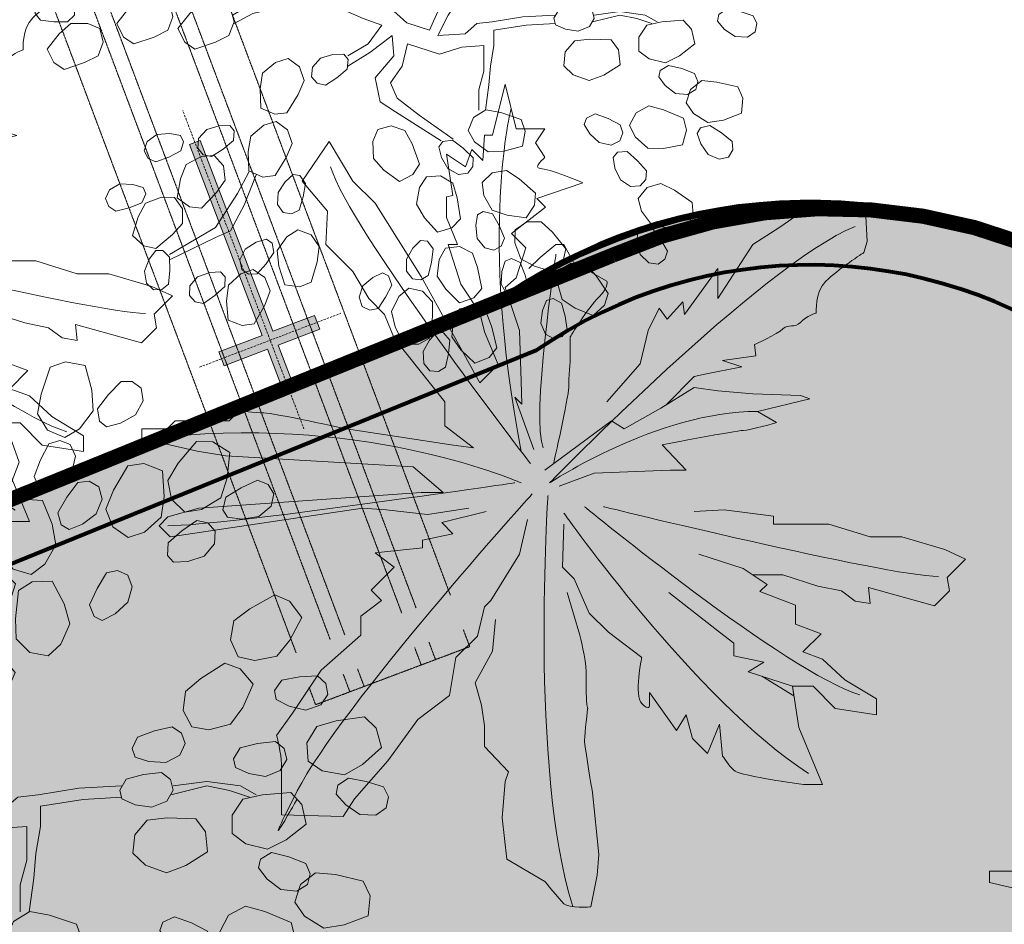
# Model space of a CAD drawing. Header units: millimetres. Extents: x -116878 to 389011, y -1241 to 103546.
# Tile 27 of 104: x 58470 to 60113, y 35019 to 36527. Entities that reach past the tile are written whole.
import ezdxf

# ---------------------------------------------------------------- set-up
doc = ezdxf.new("R2010")
doc.units = ezdxf.units.MM
doc.header["$MEASUREMENT"] = 0
doc.linetypes.add('( Hidden )', pattern=[0.375, 0.25, -0.125])
doc.linetypes.add('DASHED', pattern=[0.75, 0.5, -0.25])
doc.layers.get('0').update_dxf_attribs({"color": 252})
for name, color, linetype, lineweight in [('& Lighting (Walls)', 160, 'Continuous', 15), ('07_Plants', 252, 'Continuous', 9), ('A-GENM', 252, 'Continuous', 9), ('flooring 2', 252, 'Continuous', 0)]:
    doc.layers.add(name, color=color, linetype=linetype, lineweight=lineweight)
for name, color, linetype in [('E Floor Lighting', 5, 'DASHED'), ('Layout', 252, 'Continuous'), ('MEPTEK -MEPF_General Text', 7, 'Continuous'), ('Wall', 252, 'Continuous')]:
    doc.layers.add(name, color=color, linetype=linetype)
doc.styles.add('ROMANS-100', font='romans.shx')
doc.dimstyles.new('500-DOT SMALL', dxfattribs={"dimtxt": 100, "dimasz": 500, "dimexe": 50, "dimexo": 50, "dimgap": 50, "dimtad": 1, "dimdec": 0, "dimzin": 0, "dimdsep": 46, "dimtxsty": 'ROMANS-100', "dimblk": 'DOTSMALL', "dimcen": 0.09, "dimclrd": 256, "dimclre": 256, "dimclrt": 256, "dimadec": 0, "dimazin": 0, "dimtfac": 1, "dimtdec": 0, "dimtofl": 0, "dimtmove": 0, "dimatfit": 3, "dimldrblk": 'DOTSMALL', "dimfxl": 1, "dimtolj": 1, "dimtzin": 0, "dimarcsym": 0})

# ---------------------------------------------------------------- blocks, each defined once
blk = doc.blocks.new('zw$CED2')
at = {"layer": 'flooring 2', "transparency": 33554687}
h = blk.add_hatch(color=256, dxfattribs=at)
h.dxf.hatch_style = 1
h.paths.add_polyline_path([(-19583.2, -18086.6), (-17678.5, -17363.8, 0.437591), (-16499.9, -18639.6, 0.08215), (-16119.1, -18576.7), (-15183.3, -18196.7, 0.630086), (-14458.8, -16130.4), (-12041.2, -15224.5), (-10983.6, -14827.4), (-10838.5, -15210.1, 0.698607), (-9282, -22355.3), (-9282, -25507.4), (-15879.7, -27963.4)])
h.paths.add_polyline_path([(-19575.5, -18090.1), (-17685.2, -17372.7, 0.435223), (-16499.9, -18645.6, 0.082186), (-16117, -18582.3), (-15181.9, -18202.5, 0.62718), (-14447.9, -16132.8), (-12039.1, -15230.2), (-10987, -14835.1), (-10845.8, -15207.7, 0.697642), (-9288, -22360.6), (-9288, -25503.2), (-15876.2, -27955.7)], flags=16)
for points in [[(-19583.2, -18086.6), (-17678.5, -17363.8, 0.437591), (-16499.9, -18639.6, 0.08215), (-16119.1, -18576.7), (-15183.3, -18196.7, 0.630086), (-14458.8, -16130.4), (-12041.2, -15224.5), (-10983.6, -14827.4), (-10838.5, -15210.1, 0.698607), (-9282, -22355.3), (-9282, -25507.4), (-15879.7, -27963.4)], [(-19575.5, -18090.1), (-17685.2, -17372.7, 0.435223), (-16499.9, -18645.6, 0.082186), (-16117, -18582.3), (-15181.9, -18202.5, 0.62718), (-14447.9, -16132.8), (-12039.1, -15230.2), (-10987, -14835.1), (-10845.8, -15207.7, 0.697642), (-9288, -22360.6), (-9288, -25503.2), (-15876.2, -27955.7)]]:
    blk.add_lwpolyline(points, format="xyb", close=True, dxfattribs=at)
blk = doc.blocks.new('EJC150-FF-01_New1 - EJC 150-47862421-Store 29 at Node L4 Level')
at = {"layer": 'A-GENM', "color": 10, "linetype": 'DASHED', "lineweight": 13}
for p, q in [((-135, 2515.8), (-75, 2515.8)), ((-135, 2515.8), (-135, 2455.7)), ((-75, 2515.8), (-71.1, 2515.8)), ((-75, 2515.8), (-75, 2456.4)), ((71.1, 2515.8), (75, 2515.8)), ((75, 2515.8), (135, 2515.8)), ((75, 2515.8), (75, 2456.3)), ((135, 2515.8), (135, 2458.4)), ((-50, 2456.4), (-50, 2465.8)), ((50, 2465.7), (50, 2456.3)), ((-135, 2440.7), (-135, 2240.7)), ((-75, 2440.6), (-75, 2240.6)), ((-50, 2240.6), (-50, 2440.6)), ((50, 2440.5), (50, 90.4)), ((75, 2440.5), (75, 2240.5)), ((135, 2438.4), (135, 2240.4)), ((-135, 2180.7), (-135, 90.6)), ((-75, 2180.6), (-75, 91.1)), ((-50, 90.5), (-50, 2180.6)), ((75, 2180.5), (75, 90.4)), ((135, 2180.4), (135, 90.4)), ((-135, 30.6), (-135, 0)), ((-75, 30.5), (-75, 0)), ((-50, 0), (-50, 30.5)), ((50, 30.4), (50, 0)), ((75, 30.4), (75, 0)), ((135, 30.4), (135, 0)), ((-75, 0), (-135, 0)), ((-50, 0), (-75, 0)), ((0, 0), (-50, 0)), ((50, 0), (0, 0)), ((75, 0), (50, 0)), ((135, 0), (75, 0))]:
    blk.add_line(p, q, dxfattribs=at)
blk = doc.blocks.new('*E463', base_point=(600791.6, -1429.3))
at = {"color": 253, "lineweight": 15, "rotation": 290.6020337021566}
blk.add_blockref('EJC150-FF-01_New1 - EJC 150-47862421-Store 29 at Node L4 Level', (612609.4, 3109.5), dxfattribs=at)
blk = doc.blocks.new('ewfdsdtgg')
at = {"layer": '07_Plants', "lineweight": 5}
for points in [[(2486.044, -1205.372), (2482.794, -1205.2), (2477.492, -1205.887), (2477.492, -1206.74), (2471.506, -1206.74), (2467.06, -1208.109), (2463.639, -1208.109), (2459.019, -1209.477), (2456.797, -1210.504), (2458.763, -1212.47), (2458.507, -1213.923), (2460.131, -1215.548), (2467.229, -1213.582), (2467.06, -1215.292), (2468.685, -1215.035), (2470.138, -1213.923), (2472.703, -1213.411), (2476.465, -1212.214), (2479.717, -1212.214)], [(2485.531, -1209.99), (2480.742, -1211.53), (2478.176, -1213.241), (2478.945, -1214.01), (2475.097, -1215.463), (2475.097, -1217.516), (2472.36, -1218.541), (2474.328, -1220.509), (2472.19, -1221.278), (2469.797, -1223.502), (2466.374, -1225.555), (2466.374, -1227.264), (2470.822, -1226.582), (2473.216, -1224.188), (2475.44, -1224.188), (2475.276, -1225.24), (2478.726, -1223.13)]]:
    blk.add_lwpolyline(points, dxfattribs=at)
for points, knots in [([(2503.32, -1198.701), (2503.32, -1198.701), (2505.371, -1193.058), (2505.371, -1193.058), (2505.371, -1193.058), (2504.602, -1193.827), (2504.602, -1193.827), (2504.602, -1193.827), (2504.689, -1191.347), (2504.689, -1191.347), (2504.689, -1191.347), (2504.858, -1185.873), (2504.858, -1185.873), (2504.858, -1185.873), (2506.398, -1181.256), (2506.398, -1181.256), (2506.398, -1181.256), (2505.201, -1180.23), (2505.201, -1180.23), (2505.201, -1180.23), (2504.174, -1176.981), (2504.174, -1176.981), (2504.174, -1176.981), (2505.714, -1175.441), (2505.714, -1175.441), (2505.714, -1175.441), (2502.037, -1172.619), (2502.037, -1172.619), (2502.037, -1172.619), (2502.977, -1171.677), (2502.977, -1171.677), (2502.977, -1171.677), (2498.016, -1169.967), (2498.016, -1169.967), (2498.016, -1169.967), (2501.78, -1168.427), (2502.634, -1168.427), (2503.49, -1168.427), (2502.121, -1167.231), (2502.121, -1167.231), (2502.121, -1167.231), (2503.147, -1165.69), (2503.147, -1165.69), (2503.147, -1165.69), (2502.121, -1164.153), (2502.121, -1164.153), (2502.121, -1164.153), (2505.201, -1164.153), (2505.201, -1164.153), (2505.201, -1164.153), (2506.398, -1159.361), (2506.398, -1159.361), (2506.398, -1159.361), (2507.766, -1164.835), (2507.766, -1164.835), (2507.766, -1164.835), (2508.62, -1164.835), (2508.62, -1164.835), (2508.62, -1164.835), (2508.794, -1167.572), (2508.794, -1167.572), (2508.794, -1167.572), (2509.988, -1166.377), (2509.988, -1166.377), (2509.988, -1166.377), (2510.675, -1168.258), (2510.675, -1168.258), (2510.675, -1168.258), (2512.725, -1166.89), (2512.725, -1166.89), (2512.725, -1166.89), (2512.043, -1171.336), (2512.043, -1171.336), (2512.043, -1171.336), (2512.725, -1171.507), (2512.725, -1171.507), (2512.725, -1171.507), (2512.725, -1173.731), (2512.725, -1173.731), (2512.725, -1173.731), (2511.529, -1176.638), (2511.529, -1176.638), (2511.529, -1176.638), (2512.556, -1176.638), (2512.556, -1176.638), (2512.556, -1176.638), (2511.187, -1180.912), (2511.187, -1180.912), (2511.187, -1180.912), (2509.133, -1183.992), (2509.133, -1183.992), (2509.133, -1183.992), (2508.62, -1186.045), (2508.62, -1186.045), (2508.62, -1186.045), (2507.167, -1189.553), (2507.167, -1189.553), (2507.167, -1189.553), (2509.133, -1191.518), (2509.133, -1191.518), (2509.133, -1191.518), (2515.462, -1180.061), (2515.462, -1180.061), (2515.462, -1180.061), (2520.424, -1172.189), (2520.424, -1172.189), (2520.424, -1172.189), (2522.818, -1169.796), (2522.818, -1169.796), (2522.818, -1169.796), (2525.385, -1165.521), (2525.385, -1165.521), (2525.385, -1165.521), (2528.291, -1169.796), (2528.291, -1169.796), (2528.291, -1169.796), (2525.554, -1173.045), (2525.554, -1173.045), (2525.554, -1173.045), (2525.724, -1176.638), (2525.724, -1176.638), (2525.724, -1176.638), (2522.818, -1179.544), (2522.818, -1179.544), (2522.818, -1179.544), (2521.106, -1182.454), (2521.106, -1182.454), (2521.106, -1182.454), (2519.399, -1184.162), (2519.399, -1184.162), (2519.399, -1184.162), (2518.369, -1186.729), (2518.369, -1186.729), (2518.369, -1186.729), (2512.897, -1193.571), (2512.897, -1193.571), (2512.897, -1193.571), (2512.897, -1196.136), (2512.897, -1196.136), (2512.897, -1196.136), (2509.819, -1198.532), (2509.819, -1198.532), (2509.819, -1198.532), (2512.213, -1198.189), (2512.213, -1198.189), (2512.213, -1198.189), (2523.504, -1196.477), (2523.504, -1196.477), (2523.504, -1196.477), (2531.369, -1194.768), (2532.394, -1194.768), (2533.424, -1194.768), (2535.049, -1194.509), (2535.049, -1194.509), (2535.049, -1194.509), (2536.161, -1195.622), (2536.161, -1195.622), (2536.161, -1195.622), (2541.973, -1195.622), (2541.973, -1195.622), (2541.973, -1195.622), (2542.829, -1196.477), (2542.829, -1196.477), (2542.829, -1196.477), (2545.566, -1196.477), (2545.566, -1196.477), (2545.566, -1196.477), (2545.566, -1197.505), (2545.566, -1197.505), (2545.566, -1197.505), (2539.579, -1198.873), (2539.579, -1198.873), (2539.579, -1198.873), (2536.5, -1199.388), (2536.5, -1199.388), (2536.5, -1199.388), (2516.319, -1200.583), (2516.319, -1200.583), (2516.319, -1200.583), (2513.068, -1203.319), (2513.068, -1203.319), (2513.068, -1203.319), (2515.462, -1203.319), (2515.462, -1203.319), (2515.462, -1203.319), (2539.41, -1205.031), (2539.41, -1205.031), (2539.41, -1205.031), (2542.746, -1205.969), (2542.746, -1205.969), (2542.746, -1205.969), (2543.685, -1206.912), (2543.685, -1206.912), (2543.685, -1206.912), (2542.486, -1208.109), (2542.486, -1208.109), (2542.486, -1208.109), (2521.793, -1205.031), (2521.793, -1205.031), (2521.793, -1205.031), (2519.225, -1205.2), (2519.225, -1205.2), (2519.225, -1205.2), (2514.78, -1205.713), (2514.78, -1205.713), (2514.78, -1205.713), (2510.332, -1205.031), (2510.332, -1205.031)], [0, 0, 0, 0, 1, 1, 1, 2, 2, 2, 3, 3, 3, 4, 4, 4, 5, 5, 5, 6, 6, 6, 7, 7, 7, 8, 8, 8, 9, 9, 9, 10, 10, 10, 11, 11, 11, 12, 12, 12, 13, 13, 13, 14, 14, 14, 15, 15, 15, 16, 16, 16, 17, 17, 17, 18, 18, 18, 19, 19, 19, 20, 20, 20, 21, 21, 21, 22, 22, 22, 23, 23, 23, 24, 24, 24, 25, 25, 25, 26, 26, 26, 27, 27, 27, 28, 28, 28, 29, 29, 29, 30, 30, 30, 31, 31, 31, 32, 32, 32, 33, 33, 33, 34, 34, 34, 35, 35, 35, 36, 36, 36, 37, 37, 37, 38, 38, 38, 39, 39, 39, 40, 40, 40, 41, 41, 41, 42, 42, 42, 43, 43, 43, 44, 44, 44, 45, 45, 45, 46, 46, 46, 47, 47, 47, 48, 48, 48, 49, 49, 49, 50, 50, 50, 51, 51, 51, 52, 52, 52, 53, 53, 53, 54, 54, 54, 55, 55, 55, 56, 56, 56, 57, 57, 57, 58, 58, 58, 59, 59, 59, 60, 60, 60, 61, 61, 61, 62, 62, 62, 63, 63, 63, 64, 64, 64, 65, 65, 65, 66, 66, 66, 67, 67, 67, 68, 68, 68, 69, 69, 69, 69]), ([(2495.451, -1193.571), (2495.451, -1193.571), (2491.858, -1189.466), (2491.858, -1189.466), (2491.858, -1189.466), (2491.005, -1185.873), (2491.005, -1185.873), (2491.005, -1185.873), (2489.808, -1183.48), (2489.808, -1183.48), (2489.808, -1183.48), (2488.95, -1184.677), (2488.95, -1184.677), (2488.95, -1184.677), (2487.241, -1182.793), (2487.241, -1182.793), (2487.241, -1182.793), (2487.071, -1184.162), (2487.071, -1184.162), (2487.071, -1184.162), (2483.476, -1179.205), (2483.476, -1179.205), (2483.476, -1179.205), (2483.476, -1182.454), (2483.476, -1182.454), (2483.476, -1182.454), (2479.714, -1176.638), (2479.714, -1176.638), (2479.714, -1176.638), (2476.808, -1174.757), (2476.808, -1174.757), (2476.808, -1174.757), (2474.584, -1173.217), (2474.584, -1173.217), (2474.584, -1173.217), (2469.625, -1172.876), (2469.625, -1172.876), (2469.625, -1172.876), (2467.573, -1172.876), (2467.573, -1172.876), (2467.573, -1172.876), (2467.399, -1176.295), (2467.399, -1176.295), (2467.399, -1176.295), (2467.744, -1177.493), (2467.744, -1177.493), (2467.744, -1177.493), (2470.652, -1179.375), (2471.847, -1180.571), (2473.046, -1181.768), (2472.873, -1183.992), (2472.873, -1183.992), (2472.873, -1183.992), (2473.9, -1184.333), (2474.584, -1185.018), (2475.27, -1185.704), (2475.868, -1185.104), (2476.465, -1185.704), (2477.064, -1186.301), (2479.545, -1187.411), (2479.545, -1187.411), (2479.545, -1187.411), (2479.373, -1188.61), (2479.373, -1188.61), (2479.373, -1188.61), (2482.966, -1189.123), (2482.966, -1189.123), (2482.966, -1189.123), (2480.913, -1189.809), (2480.913, -1189.809), (2480.913, -1189.809), (2484.892, -1190.605), (2484.892, -1190.605), (2484.892, -1190.605), (2486.044, -1190.834), (2486.044, -1190.834), (2486.044, -1190.834), (2489.006, -1193.865), (2489.006, -1193.865)], [0, 0, 0, 0, 1, 1, 1, 2, 2, 2, 3, 3, 3, 4, 4, 4, 5, 5, 5, 6, 6, 6, 7, 7, 7, 8, 8, 8, 9, 9, 9, 10, 10, 10, 11, 11, 11, 12, 12, 12, 13, 13, 13, 14, 14, 14, 15, 15, 15, 16, 16, 16, 17, 17, 17, 18, 18, 18, 19, 19, 19, 20, 20, 20, 21, 21, 21, 22, 22, 22, 23, 23, 23, 24, 24, 24, 25, 25, 25, 26, 26, 26, 26]), ([(2479.202, -1194.596), (2489.977, -1194.596), (2501.609, -1202.294), (2501.609, -1202.294), (2501.609, -1202.294), (2478.861, -1178.862), (2468.685, -1174.67)], [0, 0, 0, 0, 1, 1, 1, 2, 2, 2, 2]), ([(2503.833, -1179.205), (2503.833, -1179.205), (2502.634, -1178.006), (2502.634, -1178.006), (2502.634, -1178.006), (2500.925, -1176.638), (2500.925, -1176.638), (2500.925, -1176.638), (2500.071, -1176.638), (2500.071, -1176.638), (2500.071, -1176.638), (2499.043, -1178.519), (2499.043, -1178.519), (2499.043, -1178.519), (2495.451, -1180.571), (2495.451, -1180.571), (2495.451, -1180.571), (2495.11, -1181.084), (2496.307, -1182.281), (2497.504, -1183.48), (2499.385, -1186.558), (2499.385, -1186.558), (2499.385, -1186.558), (2499.385, -1188.953), (2499.385, -1188.953), (2499.385, -1188.953), (2499.556, -1191.006), (2499.556, -1192.031), (2499.556, -1193.058), (2501.189, -1200.235), (2501.189, -1200.235)], [0, 0, 0, 0, 1, 1, 1, 2, 2, 2, 3, 3, 3, 4, 4, 4, 5, 5, 5, 6, 6, 6, 7, 7, 7, 8, 8, 8, 9, 9, 9, 10, 10, 10, 10]), ([(2502.121, -1200.926), (2502.121, -1200.926), (2494.938, -1195.622), (2494.938, -1195.622), (2494.938, -1195.622), (2493.57, -1196.477), (2493.57, -1196.477), (2493.57, -1196.477), (2489.636, -1194.255), (2489.636, -1194.255), (2489.636, -1194.255), (2486.044, -1192.031), (2486.044, -1192.031), (2486.044, -1192.031), (2483.476, -1192.372), (2483.476, -1192.372), (2483.476, -1192.372), (2479.714, -1192.715), (2479.714, -1192.715), (2479.714, -1192.715), (2474.584, -1192.885), (2474.584, -1192.885), (2474.584, -1192.885), (2473.559, -1193.228), (2473.559, -1193.228), (2473.559, -1193.228), (2479.202, -1194.596), (2479.202, -1194.596), (2479.202, -1194.596), (2477.151, -1195.793), (2477.151, -1195.793), (2477.151, -1195.793), (2480.058, -1196.649), (2480.742, -1196.649), (2481.426, -1196.649), (2489.467, -1198.189), (2489.467, -1198.189), (2489.467, -1198.189), (2486.899, -1200.926), (2486.899, -1200.926), (2486.899, -1200.926), (2488.611, -1200.926), (2488.611, -1200.926), (2488.611, -1200.926), (2496.819, -1201.267), (2496.819, -1201.267), (2496.819, -1201.267), (2500.584, -1202.637), (2500.584, -1202.637)], [0, 0, 0, 0, 1, 1, 1, 2, 2, 2, 3, 3, 3, 4, 4, 4, 5, 5, 5, 6, 6, 6, 7, 7, 7, 8, 8, 8, 9, 9, 9, 10, 10, 10, 11, 11, 11, 12, 12, 12, 13, 13, 13, 14, 14, 14, 15, 15, 15, 16, 16, 16, 16]), ([(2503.49, -1203.491), (2503.49, -1203.491), (2524.186, -1226.41), (2528.804, -1235.474), (2533.424, -1244.541), (2528.804, -1236.33), (2528.804, -1236.33)], [0, 0, 0, 0, 1, 1, 1, 2, 2, 2, 2]), ([(2508.451, -1205.372), (2508.451, -1205.372), (2513.24, -1206.569), (2513.24, -1206.569), (2513.24, -1206.569), (2512.043, -1207.768), (2512.043, -1207.768), (2512.043, -1207.768), (2515.293, -1208.45), (2515.293, -1208.45), (2515.293, -1208.45), (2515.293, -1209.305), (2515.293, -1209.305), (2515.293, -1209.305), (2520.424, -1209.818), (2520.424, -1209.818), (2520.424, -1209.818), (2518.369, -1211.36), (2518.369, -1211.36), (2518.369, -1211.36), (2520.85, -1213.839), (2520.85, -1213.839), (2520.85, -1213.839), (2519.742, -1214.951), (2519.742, -1214.951), (2519.742, -1214.951), (2521.962, -1216.66), (2521.962, -1216.66), (2521.962, -1216.66), (2521.962, -1218.715), (2521.962, -1218.715), (2521.962, -1218.715), (2526.241, -1222.477), (2526.241, -1222.477), (2526.241, -1222.477), (2529.317, -1227.095), (2529.317, -1227.095), (2529.317, -1227.095), (2531.026, -1229.488), (2531.026, -1229.488), (2531.026, -1229.488), (2530.513, -1231.543), (2530.513, -1232.568), (2530.513, -1233.593), (2530.513, -1238.04), (2530.513, -1238.04), (2530.513, -1238.04), (2523.843, -1238.211), (2523.843, -1238.211), (2523.843, -1238.211), (2522.648, -1236.33), (2522.648, -1236.33), (2522.648, -1236.33), (2519.056, -1232.225), (2519.056, -1232.225), (2519.056, -1232.225), (2515.805, -1227.779), (2515.805, -1227.779), (2515.805, -1227.779), (2512.384, -1225.213), (2512.384, -1225.213), (2512.384, -1225.213), (2511.7, -1221.108), (2511.7, -1221.108), (2511.7, -1221.108), (2509.391, -1218.797), (2509.391, -1218.797), (2509.391, -1218.797), (2508.62, -1215.635), (2508.62, -1215.635), (2508.62, -1215.635), (2507.938, -1214.951), (2507.938, -1214.951), (2507.938, -1214.951), (2504.858, -1209.99), (2504.858, -1209.99), (2504.858, -1209.99), (2504.002, -1206.228), (2504.002, -1206.228)], [0, 0, 0, 0, 1, 1, 1, 2, 2, 2, 3, 3, 3, 4, 4, 4, 5, 5, 5, 6, 6, 6, 7, 7, 7, 8, 8, 8, 9, 9, 9, 10, 10, 10, 11, 11, 11, 12, 12, 12, 13, 13, 13, 14, 14, 14, 15, 15, 15, 16, 16, 16, 17, 17, 17, 18, 18, 18, 19, 19, 19, 20, 20, 20, 21, 21, 21, 22, 22, 22, 23, 23, 23, 24, 24, 24, 25, 25, 25, 26, 26, 26, 26]), ([(2500.071, -1206.74), (2500.071, -1206.74), (2500.24, -1211.36), (2500.24, -1211.36), (2500.24, -1211.36), (2498.959, -1212.642), (2498.959, -1212.642), (2498.959, -1212.642), (2497.332, -1216.317), (2497.332, -1216.317), (2497.332, -1216.317), (2495.279, -1218.372), (2495.279, -1218.372), (2495.279, -1218.372), (2491.689, -1221.108), (2491.689, -1221.108), (2491.689, -1221.108), (2492.545, -1225.212), (2491.689, -1226.067), (2490.833, -1226.923), (2490.833, -1226.239), (2490.833, -1226.239), (2490.833, -1226.239), (2490.833, -1224.87), (2490.833, -1224.87), (2490.833, -1224.87), (2487.925, -1228.976), (2487.925, -1228.976), (2487.925, -1228.976), (2486.899, -1227.264), (2486.899, -1227.264), (2486.899, -1227.264), (2486.215, -1229.831), (2486.215, -1229.831), (2486.215, -1229.831), (2484.591, -1231.456), (2484.591, -1231.456), (2484.591, -1231.456), (2483.307, -1228.291), (2483.307, -1228.291), (2483.307, -1228.291), (2482.966, -1231.712), (2482.966, -1231.712), (2482.966, -1231.712), (2482.282, -1232.738), (2481.769, -1233.252), (2481.256, -1233.763), (2476.465, -1234.449), (2476.465, -1234.449), (2476.465, -1234.449), (2474.241, -1234.79), (2474.241, -1234.79), (2474.241, -1234.79), (2472.19, -1234.79), (2472.19, -1234.79), (2472.19, -1234.79), (2474.756, -1228.633), (2474.756, -1228.633), (2474.756, -1228.633), (2475.44, -1224.188), (2475.44, -1224.188), (2475.44, -1224.188), (2480.229, -1222.646), (2480.229, -1222.646), (2480.229, -1222.646), (2478.52, -1221.621), (2478.52, -1221.621), (2478.52, -1221.621), (2481.769, -1220.935), (2481.769, -1220.935), (2481.769, -1220.935), (2481.769, -1219.568), (2481.769, -1219.568), (2481.769, -1219.568), (2483.307, -1218.372), (2483.307, -1218.372), (2483.307, -1218.372), (2488.781, -1214.095), (2488.781, -1214.095)], [0, 0, 0, 0, 1, 1, 1, 2, 2, 2, 3, 3, 3, 4, 4, 4, 5, 5, 5, 6, 6, 6, 7, 7, 7, 8, 8, 8, 9, 9, 9, 10, 10, 10, 11, 11, 11, 12, 12, 12, 13, 13, 13, 14, 14, 14, 15, 15, 15, 16, 16, 16, 17, 17, 17, 18, 18, 18, 19, 19, 19, 20, 20, 20, 21, 21, 21, 22, 22, 22, 23, 23, 23, 24, 24, 24, 25, 25, 25, 26, 26, 26, 26]), ([(2507.425, -1217.003), (2507.425, -1217.003), (2507.766, -1220.424), (2507.766, -1220.424), (2507.766, -1220.424), (2509.647, -1223.845), (2509.647, -1223.845), (2509.647, -1223.845), (2508.963, -1226.239), (2508.963, -1226.239), (2508.963, -1226.239), (2508.62, -1228.463), (2508.62, -1228.463), (2508.62, -1228.463), (2508.62, -1230.687), (2508.62, -1230.687), (2508.62, -1230.687), (2506.055, -1233.422), (2506.055, -1233.422), (2506.055, -1233.422), (2506.398, -1234.449), (2506.398, -1234.449), (2506.398, -1234.449), (2506.739, -1238.383), (2506.739, -1238.383), (2506.739, -1238.383), (2506.227, -1242.829), (2506.227, -1242.829), (2506.227, -1242.829), (2502.121, -1245.223), (2502.121, -1245.223), (2502.121, -1245.223), (2500.584, -1247.106), (2500.071, -1247.618), (2499.556, -1248.133), (2497.163, -1247.959), (2497.163, -1247.959), (2497.163, -1247.959), (2496.478, -1244.541), (2496.478, -1244.541), (2496.478, -1244.541), (2496.307, -1242.316), (2496.307, -1242.316), (2496.307, -1242.316), (2496.991, -1235.646), (2496.991, -1235.646), (2496.991, -1235.646), (2497.847, -1230.687), (2497.847, -1230.001), (2497.847, -1229.317), (2497.504, -1226.582), (2497.504, -1226.582), (2497.504, -1226.582), (2497.673, -1226.069), (2497.673, -1224.358), (2497.673, -1222.646), (2497.673, -1224.015), (2497.673, -1222.646), (2497.673, -1221.278), (2498.359, -1218.715), (2498.359, -1218.715), (2498.359, -1218.715), (2499.728, -1214.095), (2499.728, -1214.095)], [0, 0, 0, 0, 1, 1, 1, 2, 2, 2, 3, 3, 3, 4, 4, 4, 5, 5, 5, 6, 6, 6, 7, 7, 7, 8, 8, 8, 9, 9, 9, 10, 10, 10, 11, 11, 11, 12, 12, 12, 13, 13, 13, 14, 14, 14, 15, 15, 15, 16, 16, 16, 17, 17, 17, 18, 18, 18, 19, 19, 19, 20, 20, 20, 21, 21, 21, 21])]:
    blk.add_open_spline(points, degree=3, knots=knots, dxfattribs=at)
for points in [[(2505.747, -1161.962), (2505.747, -1161.962), (2509.286, -1175.18), (2504.676, -1198.914)], [(2503.661, -1200.239), (2503.661, -1200.239), (2523.33, -1174.757), (2525.211, -1168.258)], [(2500.925, -1177.663), (2500.925, -1177.663), (2503.661, -1195.464), (2502.293, -1198.532)], [(2504.689, -1202.294), (2504.689, -1202.294), (2520.767, -1195.109), (2542.829, -1197.333)], [(2505.371, -1202.294), (2505.371, -1202.294), (2536.673, -1206.912), (2542.746, -1206.912)], [(2501.78, -1203.662), (2501.78, -1203.662), (2503.806, -1232.849), (2499.116, -1247.931)], [(2495.792, -1204.859), (2495.792, -1204.859), (2465.52, -1212.299), (2459.705, -1212.385)], [(2497.847, -1204.859), (2497.847, -1204.859), (2475.952, -1222.818), (2468.17, -1225.127)], [(2500.071, -1205.543), (2500.071, -1205.543), (2485.874, -1225.726), (2473.728, -1233.593)]]:
    blk.add_open_spline(points, degree=3, dxfattribs=at)
blk = doc.blocks.new('P1')
at = {"layer": '07_Plants'}
for points in [[(2293.299, -943.039), (2292.697, -942.611), (2292.144, -941.928), (2292.033, -941.12), (2292.351, -940.55), (2292.905, -940.392), (2293.444, -940.599), (2293.807, -941.455), (2294.06, -942.343), (2293.743, -942.913)], [(2295.104, -944.326), (2294.55, -943.643), (2294.234, -942.533), (2294.678, -941.567), (2295.456, -940.506), (2296.469, -940.698), (2297.102, -941.237), (2297.038, -942.695), (2296.847, -943.71), (2296.054, -944.295)], [(2301.019, -943.792), (2300.613, -943.175), (2300.343, -942.339), (2300.532, -941.545), (2301.034, -941.128), (2301.608, -941.182), (2302.036, -941.569), (2302.065, -942.499), (2301.98, -943.418), (2301.478, -943.835)], [(2287.975, -945.674), (2287.213, -945.237), (2286.517, -944.317), (2286.583, -943.255), (2286.924, -941.985), (2287.938, -941.797), (2288.724, -942.072), (2289.19, -943.455), (2289.378, -944.47), (2288.851, -945.302)], [(2302.237, -945.644), (2301.967, -944.807), (2302.074, -943.658), (2302.837, -942.918), (2303.945, -942.209), (2304.821, -942.754), (2305.217, -943.486), (2304.63, -944.822), (2304.085, -945.699), (2303.135, -945.958)], [(2285.828, -945.126), (2285.112, -944.944), (2284.349, -944.508), (2283.955, -943.794), (2284.045, -943.147), (2284.505, -942.8), (2285.081, -942.798), (2285.73, -943.465), (2286.286, -944.202), (2286.196, -944.848)], [(2297.769, -946.758), (2297.381, -946.13), (2297.135, -945.286), (2297.347, -944.498), (2297.86, -944.095), (2298.433, -944.165), (2298.849, -944.564), (2298.852, -945.495), (2298.741, -946.411), (2298.227, -946.814)], [(2291.333, -948.649), (2290.723, -948.016), (2290.314, -946.937), (2290.675, -945.936), (2291.359, -944.813), (2292.385, -944.918), (2293.062, -945.401), (2293.121, -946.86), (2293.017, -947.886), (2292.278, -948.537)], [(2307.946, -947.283), (2307.79, -946.561), (2307.841, -945.684), (2308.304, -945.012), (2308.922, -944.805), (2309.439, -945.062), (2309.697, -945.577), (2309.389, -946.455), (2308.977, -947.281), (2308.359, -947.489)], [(2295.31, -947.636), (2294.956, -946.988), (2294.755, -946.132), (2295.009, -945.357), (2295.543, -944.983), (2296.111, -945.083), (2296.505, -945.504), (2296.459, -946.433), (2296.298, -947.342), (2295.764, -947.716)], [(2298.934, -948.643), (2298.688, -947.799), (2298.827, -946.654), (2299.612, -945.935), (2300.739, -945.259), (2301.599, -945.828), (2301.974, -946.571), (2301.349, -947.89), (2300.78, -948.751), (2299.822, -948.983)], [(2288.849, -948.443), (2288.213, -948.067), (2287.603, -947.435), (2287.424, -946.639), (2287.692, -946.044), (2288.231, -945.839), (2288.785, -945.999), (2289.22, -946.822), (2289.547, -947.685), (2289.28, -948.28)], [(2281.816, -949.505), (2280.947, -949.374), (2279.966, -948.767), (2279.643, -947.753), (2279.503, -946.446), (2280.381, -945.904), (2281.212, -945.877), (2282.147, -946.998), (2282.689, -947.876), (2282.498, -948.843)], [(2308.413, -949.449), (2308.463, -948.572), (2308.978, -947.539), (2309.957, -947.125), (2311.246, -946.864), (2311.866, -947.689), (2311.971, -948.514), (2310.941, -949.548), (2310.116, -950.169), (2309.136, -950.067)], [(2284.721, -950.802), (2283.887, -950.526), (2283.023, -949.76), (2282.877, -948.707), (2282.961, -947.394), (2283.918, -947.01), (2284.742, -947.124), (2285.473, -948.387), (2285.858, -949.345), (2285.505, -950.265)], [(2279.616, -949.771), (2278.882, -949.859), (2278.013, -949.728), (2277.387, -949.205), (2277.238, -948.57), (2277.541, -948.08), (2278.078, -947.87), (2278.924, -948.258), (2279.709, -948.743), (2279.858, -949.379)], [(2295.218, -950.965), (2295.017, -950.109), (2295.218, -948.973), (2296.04, -948.298), (2297.202, -947.682), (2298.03, -948.297), (2298.364, -949.059), (2297.67, -950.343), (2297.055, -951.172), (2296.086, -951.352)], [(2305.512, -949.96), (2305.46, -949.223), (2305.634, -948.362), (2306.188, -947.763), (2306.83, -947.645), (2307.304, -947.972), (2307.487, -948.519), (2307.058, -949.344), (2306.533, -950.104), (2305.892, -950.222)], [(2287.753, -950.394), (2287.065, -950.125), (2286.362, -949.598), (2286.058, -948.841), (2286.226, -948.21), (2286.726, -947.922), (2287.298, -947.991), (2287.86, -948.733), (2288.321, -949.533), (2288.153, -950.163)], [(2289.701, -952.7), (2288.998, -952.173), (2288.421, -951.174), (2288.616, -950.128), (2289.111, -948.91), (2290.141, -948.848), (2290.887, -949.217), (2291.18, -950.647), (2291.242, -951.677), (2290.616, -952.438)], [(2292.518, -951.533), (2292.371, -950.809), (2292.432, -949.932), (2292.903, -949.266), (2293.524, -949.066), (2294.037, -949.329), (2294.289, -949.847), (2293.971, -950.721), (2293.55, -951.543), (2292.929, -951.743)], [(2282.392, -952.074), (2281.654, -952.037), (2280.82, -951.76), (2280.292, -951.138), (2280.252, -950.487), (2280.635, -950.055), (2281.2, -949.939), (2281.967, -950.465), (2282.658, -951.077), (2282.698, -951.729)], [(2305.668, -952.17), (2305.842, -951.309), (2306.497, -950.36), (2307.525, -950.088), (2308.838, -950.013), (2309.335, -950.917), (2309.322, -951.748), (2308.156, -952.626), (2307.252, -953.124), (2306.296, -952.884)], [(2296.883, -953.358), (2296.944, -952.482), (2297.47, -951.455), (2298.454, -951.052), (2299.746, -950.806), (2300.357, -951.638), (2300.451, -952.465), (2299.409, -953.486), (2298.578, -954.097), (2297.599, -953.985)], [(2310.303, -952.588), (2310.599, -951.911), (2311.154, -951.23), (2311.922, -950.956), (2312.546, -951.15), (2312.813, -951.661), (2312.721, -952.23), (2311.958, -952.761), (2311.14, -953.19), (2310.517, -952.996)], [(2313.144, -953.041), (2313.26, -952.311), (2313.623, -951.511), (2314.298, -951.052), (2314.95, -951.082), (2315.338, -951.508), (2315.393, -952.082), (2314.789, -952.79), (2314.107, -953.412), (2313.455, -953.382)], [(2293.38, -955.707), (2292.503, -955.756), (2291.419, -955.361), (2290.896, -954.435), (2290.492, -953.183), (2291.242, -952.474), (2292.05, -952.278), (2293.193, -953.185), (2293.903, -953.934), (2293.913, -954.919)], [(2286.045, -955.056), (2285.387, -954.72), (2284.74, -954.126), (2284.513, -953.342), (2284.743, -952.732), (2285.269, -952.495), (2285.832, -952.62), (2286.316, -953.414), (2286.696, -954.256), (2286.465, -954.866)], [(2307.138, -954.129), (2307.534, -953.344), (2308.418, -952.603), (2309.482, -952.613), (2310.768, -952.889), (2311.007, -953.893), (2310.773, -954.691), (2309.416, -955.228), (2308.412, -955.468), (2307.554, -954.984)], [(2288.826, -956.872), (2288.178, -956.278), (2287.704, -955.226), (2288.002, -954.205), (2288.616, -953.042), (2289.647, -953.083), (2290.352, -953.525), (2290.501, -954.977), (2290.46, -956.008), (2289.762, -956.703)], [(2279.072, -956.918), (2278.214, -957.11), (2277.08, -956.898), (2276.413, -956.069), (2275.81, -954.901), (2276.433, -954.079), (2277.198, -953.753), (2278.474, -954.46), (2279.297, -955.083), (2279.468, -956.054)], [(2304.459, -955.531), (2304.604, -954.806), (2305.001, -954.022), (2305.693, -953.591), (2306.344, -953.648), (2306.714, -954.09), (2306.745, -954.666), (2306.112, -955.347), (2305.405, -955.941), (2304.755, -955.884)], [(2312.797, -955.229), (2313.161, -954.43), (2314.014, -953.652), (2315.077, -953.619), (2316.373, -953.842), (2316.653, -954.835), (2316.452, -955.642), (2315.118, -956.234), (2314.125, -956.515), (2313.248, -956.067)], [(2305.808, -956.893), (2306.282, -956.327), (2307.005, -955.828), (2307.819, -955.781), (2308.363, -956.141), (2308.477, -956.706), (2308.23, -957.227), (2307.348, -957.523), (2306.443, -957.706), (2305.899, -957.345)], [(2308.836, -957.27), (2309.391, -956.588), (2310.412, -956.052), (2311.449, -956.289), (2312.647, -956.833), (2312.667, -957.864), (2312.268, -958.594), (2310.828, -958.829), (2309.796, -958.85), (2309.061, -958.194)], [(2293.633, -959.946), (2292.765, -960.081), (2291.647, -959.797), (2291.035, -958.927), (2290.508, -957.722), (2291.183, -956.942), (2291.968, -956.666), (2293.196, -957.454), (2293.976, -958.129), (2294.084, -959.108)], [(2281.446, -960.52), (2280.579, -960.663), (2279.458, -960.387), (2278.84, -959.522), (2278.304, -958.321), (2278.973, -957.536), (2279.755, -957.253), (2280.989, -958.033), (2281.775, -958.701), (2281.891, -959.68)], [(2277.116, -959.114), (2276.464, -959.461), (2275.606, -959.653), (2274.834, -959.391), (2274.465, -958.853), (2274.571, -958.286), (2274.996, -957.896), (2275.924, -957.952), (2276.832, -958.122), (2277.201, -958.66)], [(2304.847, -958.708), (2305.57, -958.209), (2306.701, -957.98), (2307.63, -958.498), (2308.627, -959.355), (2308.358, -960.351), (2307.77, -960.94), (2306.322, -960.763), (2305.325, -960.493), (2304.803, -959.658)], [(2314.988, -959.019), (2315.359, -958.38), (2315.988, -957.766), (2316.782, -957.582), (2317.379, -957.845), (2317.588, -958.383), (2317.432, -958.938), (2316.612, -959.379), (2315.752, -959.712), (2315.155, -959.449)], [(2302.027, -959.165), (2302.604, -958.703), (2303.411, -958.357), (2304.219, -958.473), (2304.681, -958.934), (2304.681, -959.511), (2304.335, -959.972), (2303.411, -960.087), (2302.488, -960.087), (2302.027, -959.626)], [(2313.874, -960.934), (2314.502, -960.32), (2315.578, -959.903), (2316.581, -960.256), (2317.709, -960.932), (2317.612, -961.959), (2317.133, -962.64), (2315.675, -962.71), (2314.648, -962.613), (2313.992, -961.878)], [(2275.485, -962.285), (2274.755, -962.774), (2273.621, -962.986), (2272.7, -962.454), (2271.715, -961.583), (2271.999, -960.591), (2272.595, -960.01), (2274.041, -960.209), (2275.033, -960.493), (2275.543, -961.336)], [(2284.357, -962.066), (2283.657, -962.302), (2282.78, -962.351), (2282.06, -961.966), (2281.784, -961.375), (2281.982, -960.833), (2282.465, -960.518), (2283.372, -960.725), (2284.239, -961.041), (2284.515, -961.633)], [(2308.835, -961.702), (2309.412, -961.24), (2310.22, -960.894), (2311.027, -961.01), (2311.489, -961.471), (2311.489, -962.047), (2311.143, -962.509), (2310.22, -962.624), (2309.296, -962.624), (2308.835, -962.163)], [(2279.203, -962.603), (2278.533, -962.913), (2277.666, -963.055), (2276.909, -962.75), (2276.571, -962.192), (2276.709, -961.632), (2277.156, -961.267), (2278.079, -961.376), (2278.976, -961.597), (2279.314, -962.155)], [(2311.258, -962.739), (2312.066, -962.393), (2313.22, -962.393), (2314.027, -963.085), (2314.835, -964.123), (2314.374, -965.046), (2313.681, -965.507), (2312.297, -965.046), (2311.373, -964.584), (2311.027, -963.662)], [(2317.72, -963.085), (2318.297, -962.624), (2319.105, -962.278), (2319.912, -962.393), (2320.374, -962.855), (2320.374, -963.431), (2320.028, -963.893), (2319.105, -964.008), (2318.182, -964.008), (2317.72, -963.547)], [(2285.037, -964.204), (2284.364, -964.508), (2283.496, -964.644), (2282.741, -964.333), (2282.408, -963.772), (2282.55, -963.213), (2283, -962.852), (2283.923, -962.968), (2284.817, -963.196), (2285.151, -963.757)], [(2307.104, -963.085), (2307.912, -962.739), (2309.066, -962.739), (2309.873, -963.431), (2310.681, -964.469), (2310.22, -965.392), (2309.527, -965.853), (2308.143, -965.392), (2307.219, -964.93), (2306.873, -964.008)], [(2274.038, -963.964), (2273.556, -964.523), (2272.826, -965.012), (2272.01, -965.047), (2271.472, -964.678), (2271.366, -964.111), (2271.622, -963.594), (2272.508, -963.311), (2273.415, -963.142), (2273.954, -963.51)], [(2279.381, -965.991), (2278.68, -966.521), (2277.559, -966.797), (2276.609, -966.318), (2275.577, -965.504), (2275.804, -964.498), (2276.366, -963.884), (2277.821, -964.001), (2278.827, -964.228), (2279.384, -965.04)], [(2315.989, -964.469), (2316.797, -964.123), (2317.951, -964.123), (2318.759, -964.815), (2319.566, -965.853), (2319.105, -966.775), (2318.412, -967.237), (2317.028, -966.775), (2316.105, -966.314), (2315.758, -965.392)], [(2284.473, -967.001), (2283.833, -967.602), (2282.748, -967.997), (2281.753, -967.623), (2280.639, -966.924), (2280.757, -965.899), (2281.25, -965.229), (2282.709, -965.189), (2283.734, -965.307), (2284.375, -966.055)], [(2299.42, -966.211), (2300.159, -966.229), (2301, -966.483), (2301.545, -967.09), (2301.602, -967.74), (2301.231, -968.182), (2300.669, -968.313), (2299.888, -967.808), (2299.181, -967.214), (2299.124, -966.564)], [(2303.205, -966.504), (2304.046, -966.759), (2304.93, -967.5), (2305.104, -968.55), (2305.056, -969.864), (2304.11, -970.274), (2303.283, -970.182), (2302.518, -968.939), (2302.108, -967.992), (2302.436, -967.063)], [(2278.032, -967.749), (2277.582, -968.335), (2276.88, -968.864), (2276.069, -968.946), (2275.51, -968.608), (2275.372, -968.048), (2275.598, -967.518), (2276.466, -967.185), (2277.363, -966.964), (2277.921, -967.301)], [(2276.17, -969.508), (2275.665, -970.227), (2274.684, -970.834), (2273.633, -970.671), (2272.4, -970.214), (2272.307, -969.187), (2272.653, -968.43), (2274.073, -968.093), (2275.101, -968), (2275.881, -968.602)], [(2280.005, -971.021), (2279.629, -971.816), (2278.766, -972.581), (2277.702, -972.598), (2276.41, -972.357), (2276.143, -971.361), (2276.356, -970.556), (2277.698, -969.983), (2278.695, -969.716), (2279.566, -970.177)], [(2290.974, -971.381), (2290.539, -972.144), (2289.619, -972.841), (2288.557, -972.777), (2287.287, -972.438), (2287.098, -971.424), (2287.371, -970.638), (2288.753, -970.17), (2289.768, -969.98), (2290.601, -970.506)], [(2283.089, -970.969), (2282.705, -971.6), (2282.064, -972.201), (2281.266, -972.369), (2280.674, -972.093), (2280.477, -971.552), (2280.645, -971), (2281.473, -970.576), (2282.34, -970.26), (2282.932, -970.536)], [(2275.427, -971.595), (2275.179, -972.291), (2274.675, -973.01), (2273.927, -973.338), (2273.292, -973.188), (2272.988, -972.698), (2273.04, -972.124), (2273.764, -971.54), (2274.549, -971.054), (2275.184, -971.203)], [(2297.11, -971.311), (2297.436, -972.127), (2297.407, -973.281), (2296.695, -974.071), (2295.637, -974.853), (2294.727, -974.368), (2294.283, -973.665), (2294.778, -972.292), (2295.262, -971.381), (2296.193, -971.058)], [(2304.013, -970.771), (2304.854, -971.025), (2305.738, -971.767), (2305.912, -972.816), (2305.864, -974.13), (2304.917, -974.54), (2304.09, -974.449), (2303.326, -973.205), (2302.915, -972.259), (2303.243, -971.329)], [(2307.152, -971.054), (2307.89, -971.072), (2308.731, -971.326), (2309.276, -971.933), (2309.333, -972.583), (2308.962, -973.025), (2308.401, -973.156), (2307.619, -972.651), (2306.912, -972.058), (2306.855, -971.408)], [(2310.513, -971.734), (2311.238, -971.594), (2312.114, -971.663), (2312.776, -972.14), (2312.97, -972.763), (2312.702, -973.274), (2312.181, -973.521), (2311.31, -973.194), (2310.493, -972.765), (2310.298, -972.142)], [(2292.968, -972.491), (2292.787, -973.207), (2292.352, -973.971), (2291.638, -974.367), (2290.992, -974.278), (2290.644, -973.818), (2290.641, -973.241), (2291.307, -972.592), (2292.043, -972.035), (2292.69, -972.124)], [(2281.127, -973.205), (2281.001, -973.932), (2280.626, -974.727), (2279.945, -975.176), (2279.293, -975.137), (2278.911, -974.705), (2278.864, -974.131), (2279.479, -973.432), (2280.17, -972.82), (2280.821, -972.859)], [(2308.222, -973.077), (2309.098, -973.146), (2310.119, -973.683), (2310.513, -974.671), (2310.746, -975.965), (2309.909, -976.567), (2309.081, -976.654), (2308.069, -975.602), (2307.466, -974.765), (2307.589, -973.787)], [(2290.014, -974.912), (2289.91, -975.785), (2289.333, -976.784), (2288.33, -977.138), (2287.028, -977.318), (2286.459, -976.457), (2286.406, -975.627), (2287.498, -974.659), (2288.359, -974.09), (2289.331, -974.251)], [(2293.802, -974.519), (2294.283, -975.255), (2294.483, -976.391), (2293.942, -977.307), (2293.061, -978.282), (2292.072, -977.988), (2291.497, -977.386), (2291.711, -975.943), (2292.005, -974.953), (2292.854, -974.452)], [(2302.85, -974.369), (2303.405, -974.857), (2303.886, -975.593), (2303.913, -976.408), (2303.538, -976.943), (2302.971, -977.043), (2302.456, -976.782), (2302.182, -975.893), (2302.022, -974.984), (2302.396, -974.449)], [(2279.417, -975.995), (2279.207, -976.848), (2278.511, -977.769), (2277.472, -977.996), (2276.157, -978.015), (2275.699, -977.091), (2275.748, -976.261), (2276.951, -975.434), (2277.875, -974.975), (2278.82, -975.255)], [(2313.037, -975.263), (2313.741, -975.042), (2314.62, -975.011), (2315.331, -975.41), (2315.595, -976.007), (2315.387, -976.545), (2314.897, -976.85), (2313.995, -976.624), (2313.134, -976.29), (2312.87, -975.693)], [(2310.923, -975.928), (2311.801, -975.898), (2312.877, -976.314), (2313.38, -977.251), (2313.759, -978.511), (2312.995, -979.204), (2312.183, -979.384), (2311.058, -978.454), (2310.364, -977.69), (2310.375, -976.705)], [(2290.347, -977.103), (2290.458, -977.833), (2290.354, -978.706), (2289.85, -979.348), (2289.22, -979.517), (2288.721, -979.229), (2288.494, -978.698), (2288.856, -977.841), (2289.318, -977.042), (2289.948, -976.873)], [(2287.775, -978.133), (2287.812, -979.011), (2287.403, -980.09), (2286.47, -980.6), (2285.213, -980.987), (2284.514, -980.228), (2284.328, -979.417), (2285.25, -978.286), (2286.009, -977.587), (2286.994, -977.59)], [(2279.478, -978.21), (2279.499, -978.948), (2279.288, -979.801), (2278.709, -980.376), (2278.063, -980.467), (2277.603, -980.119), (2277.444, -979.565), (2277.908, -978.759), (2278.464, -978.022), (2279.11, -977.932)], [(2302.536, -978.122), (2303.279, -978.59), (2303.935, -979.54), (2303.824, -980.598), (2303.429, -981.852), (2302.408, -981.996), (2301.635, -981.689), (2301.228, -980.287), (2301.083, -979.265), (2301.645, -978.456)], [(2294.2, -978.846), (2294.728, -979.363), (2295.169, -980.123), (2295.152, -980.939), (2294.749, -981.453), (2294.177, -981.522), (2293.677, -981.234), (2293.452, -980.332), (2293.34, -979.415), (2293.743, -978.901)], [(2304.658, -978.761), (2305.365, -978.973), (2306.109, -979.442), (2306.473, -980.172), (2306.355, -980.814), (2305.881, -981.141), (2305.305, -981.118), (2304.685, -980.424), (2304.161, -979.664), (2304.278, -979.023)], [(2292.503, -979.37), (2292.944, -980.13), (2293.083, -981.276), (2292.493, -982.161), (2291.56, -983.088), (2290.589, -982.741), (2290.047, -982.109), (2290.338, -980.679), (2290.685, -979.707), (2291.559, -979.252)], [(2312.182, -979.534), (2312.628, -980.122), (2312.954, -980.938), (2312.819, -981.743), (2312.346, -982.193), (2311.77, -982.178), (2311.317, -981.821), (2311.225, -980.895), (2311.248, -979.972), (2311.72, -979.522)], [(2288.455, -980.242), (2288.682, -980.945), (2288.719, -981.823), (2288.325, -982.537), (2287.73, -982.805), (2287.191, -982.601), (2286.882, -982.114), (2287.102, -981.21), (2287.429, -980.347), (2288.024, -980.079)], [(2284.789, -980.871), (2284.9, -981.742), (2284.585, -982.852), (2283.698, -983.44), (2282.479, -983.932), (2281.718, -983.236), (2281.464, -982.444), (2282.286, -981.238), (2282.982, -980.477), (2283.965, -980.396)], [(2296.785, -981.05), (2297.455, -981.361), (2298.124, -981.93), (2298.381, -982.704), (2298.174, -983.323), (2297.658, -983.58), (2297.091, -983.476), (2296.576, -982.701), (2296.165, -981.875), (2296.372, -981.256)], [(2305.572, -980.827), (2306.402, -981.115), (2307.255, -981.893), (2307.386, -982.948), (2307.283, -984.259), (2306.321, -984.63), (2305.498, -984.505), (2304.786, -983.231), (2304.414, -982.268), (2304.78, -981.353)], [(2307.784, -980.97), (2308.521, -981.018), (2309.351, -981.307), (2309.87, -981.936), (2309.9, -982.588), (2309.512, -983.014), (2308.945, -983.122), (2308.185, -982.585), (2307.503, -981.963), (2307.473, -981.311)], [(2295.005, -982.078), (2295.675, -982.647), (2296.189, -983.68), (2295.93, -984.711), (2295.361, -985.897), (2294.329, -985.895), (2293.608, -985.481), (2293.404, -984.036), (2293.405, -983.004), (2294.077, -982.283)], [(2285.646, -982.914), (2285.932, -983.595), (2286.043, -984.467), (2285.711, -985.212), (2285.141, -985.53), (2284.587, -985.372), (2284.238, -984.913), (2284.38, -983.993), (2284.632, -983.106), (2285.202, -982.788)], [(2291.559, -983.477), (2291.978, -984.249), (2292.084, -985.398), (2291.47, -986.266), (2290.511, -987.167), (2289.55, -986.792), (2289.027, -986.145), (2289.358, -984.724), (2289.732, -983.762), (2290.619, -983.332)], [(2293.096, -985.073), (2293.609, -985.605), (2294.028, -986.377), (2293.988, -987.192), (2293.571, -987.694), (2292.997, -987.747), (2292.505, -987.445), (2292.305, -986.537), (2292.22, -985.617), (2292.637, -985.115)]]:
    blk.add_lwpolyline(points, close=True, dxfattribs=at)
for points in [[(2298.45, -950.977), (2299.604, -948.902)], [(2299.142, -950.862), (2299.95, -949.017)], [(2293.719, -955.475), (2294.411, -957.089), (2295.911, -958.473), (2296.719, -958.011), (2297.642, -956.743), (2298.219, -954.091)], [(2298.911, -953.975), (2298.45, -955.82), (2298.219, -957.55), (2297.296, -958.703), (2297.296, -960.087), (2297.411, -962.278), (2298.565, -962.393), (2300.065, -961.24), (2300.873, -960.318), (2302.373, -959.972)], [(2295.145, -964.065), (2296.257, -963.085), (2296.719, -961.356), (2295.911, -959.626), (2293.949, -958.473), (2293.257, -955.705)], [(2315.297, -958.473), (2312.989, -959.165), (2311.373, -959.28), (2309.412, -959.395), (2308.604, -959.395)], [(2308.373, -960.202), (2310.335, -959.972), (2313.104, -959.511), (2315.181, -958.934)], [(2285.064, -963.547), (2287.257, -963.662), (2289.334, -964.008), (2290.372, -964.123), (2291.18, -964.815), (2293.026, -964.93), (2292.334, -963.547), (2291.526, -962.278), (2291.988, -959.856)], [(2292.565, -959.972), (2292.449, -961.24), (2292.449, -961.932), (2293.026, -963.316), (2293.603, -964.584), (2295.145, -964.065)], [(2305.373, -960.664), (2303.296, -960.664), (2302.142, -960.894), (2302.373, -961.817), (2303.758, -961.932), (2305.373, -962.624), (2306.989, -963.547)], [(2306.873, -964.123), (2305.604, -963.431), (2304.565, -963.201), (2303.065, -962.739), (2302.027, -962.624), (2300.873, -962.393), (2299.719, -963.085), (2298.103, -963.777), (2296.834, -964.238), (2297.757, -965.507), (2299.142, -966.314)], [(2282.41, -963.547), (2280.679, -963.316), (2278.948, -963.547), (2278.141, -964.008)], [(2278.487, -964.123), (2279.525, -963.777), (2280.679, -963.547), (2282.526, -964.008)], [(2289.795, -970.004), (2289.564, -968.274), (2289.449, -967.006), (2289.218, -965.622), (2289.218, -964.584), (2287.026, -964.238), (2285.064, -964.123)], [(2299.142, -967.006), (2297.642, -966.083), (2296.719, -965.392), (2296.142, -964.93), (2296.026, -966.314), (2297.296, -967.813), (2296.95, -969.428), (2295.911, -970.119), (2292.795, -972.08)], [(2291.988, -971.965), (2294.296, -970.35), (2295.796, -969.197), (2296.257, -968.159), (2295.449, -967.006), (2295.103, -965.507), (2292.911, -966.199), (2291.411, -965.738), (2289.911, -965.622), (2289.911, -967.352), (2290.257, -968.62), (2290.257, -970.004)], [(2311.258, -980.152), (2308.143, -978.653), (2307.104, -978.192), (2306.181, -976.462), (2305.373, -974.386)], [(2305.835, -974.156), (2306.642, -975.655), (2308.143, -977.961), (2311.258, -979.806)]]:
    blk.add_lwpolyline(points, dxfattribs=at)
blk = doc.blocks.new('total plants 1')
at = {"layer": '07_Plants'}
for name, p, xscale, yscale, zscale in [('P1', (15859.666, 767.117), -0.9671649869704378, 0.9671649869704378, 0.9671649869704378), ('ewfdsdtgg', (15122.029, 554.632), -0.6095500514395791, 0.6095500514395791, 0.6095500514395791), ('ewfdsdtgg', (15174.126, 537.356), -0.6095500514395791, 0.6095500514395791, 0.6095500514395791), ('P1', (16546.215, 1018.022), -1.28008423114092, 1.28008423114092, 1.28008423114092), ('ewfdsdtgg', (15520.98, 645.165), -0.7239337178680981, 0.7239337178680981, 0.7239337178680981)]:
    blk.add_blockref(name, p, dxfattribs=dict(at, xscale=xscale, yscale=yscale, zscale=zscale))
blk = doc.blocks.new('*E464', base_point=(8409.509, -390.231))
at = {"transparency": 33554687}
h = blk.add_hatch(color=254, dxfattribs=at)
h.dxf.hatch_style = 1
h.paths.add_polyline_path([(8432.594, -42.118), (8470.781, -26.611, -1.306499), (8492.969, -91.616), (8454.786, -107.121, -0.989421)])
h.paths.add_polyline_path([(8434.002, -45.837, 0.988753), (8453.418, -103.384), (8492.087, -87.682, 1.328728), (8472.672, -30.135)], flags=16)
h = blk.add_hatch(color=253)
h.dxf.hatch_style = 1
edge = h.paths.add_edge_path()
edge.add_line((8453.418, -103.384), (8492.087, -87.682))
edge.add_arc((8490.668, -56.112), 31.602, 272.57372, 484.7133)
edge.add_line((8472.672, -30.135), (8434.002, -45.837))
edge.add_arc((8444.036, -74.501), 30.369, 109.29154, 287.99548)
at = {"layer": 'Wall', "color": 8, "lineweight": 80}
blk.add_lwpolyline([(8454.848, -107.291), (8493.01, -91.794, 1.305587), (8470.695, -26.45), (8432.53, -41.948, 0.989449)], format="xyb", close=True, dxfattribs=at)
at = {"layer": 'Wall', "lineweight": 80}
for points in [[(8454.786, -107.121), (8492.969, -91.616, 1.306499), (8470.781, -26.611), (8432.594, -42.118, 0.989421)], [(8453.418, -103.384), (8492.087, -87.682, 1.328728), (8472.672, -30.135), (8434.002, -45.837, 0.988753)]]:
    blk.add_lwpolyline(points, format="xyb", close=True, dxfattribs=at)
blk = doc.blocks.new('gabian wall bracket light')
at = {"layer": '& Lighting (Walls)'}
h = blk.add_hatch(color=160, dxfattribs=at)
h.dxf.hatch_style = 1
h.paths.add_polyline_path([(16574.131, -14272.382), (16575.112, -14272.382), (16575.112, -14272.707), (16574.131, -14272.707), (16574.131, -14273.576), (16573.881, -14273.576), (16573.881, -14272.707), (16572.855, -14272.707), (16572.855, -14272.382), (16573.881, -14272.382), (16573.881, -14267.885), (16574.131, -14267.885)])
at = {"layer": '& Lighting (Walls)', "color": 160, "linetype": '( Hidden )', "ltscale": 0.2}
for p, q in [((16574.006, -14274.636), (16574.006, -14267.131)), ((16572.342, -14272.544), (16575.672, -14272.544))]:
    blk.add_line(p, q, dxfattribs=at)
at = {"layer": '& Lighting (Walls)'}
blk.add_lwpolyline([(16574.131, -14272.382), (16575.112, -14272.382), (16575.112, -14272.707), (16574.131, -14272.707), (16574.131, -14273.576), (16573.881, -14273.576), (16573.881, -14272.707), (16572.855, -14272.707), (16572.855, -14272.382), (16573.881, -14272.382), (16573.881, -14267.885), (16574.131, -14267.885)], close=True, dxfattribs=at)
blk = doc.blocks.new('uhbvfhu')
at = {"layer": '& Lighting (Walls)', "color": 160, "ltscale": 0.2, "const_width": 1}
blk.add_lwpolyline([(13630.923, -264.813), (13669.058, -248.751), (13675.569, -247.718, 1.098007), (13652.808, -180.307), (13608.21, -198.416, 0.989535)], format="xyb", close=True, dxfattribs=at)
at = {"layer": '& Lighting (Walls)', "xscale": 3.000000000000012, "yscale": 3.000000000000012, "zscale": 3.000000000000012, "rotation": 20.87880310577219}
blk.add_blockref('gabian wall bracket light', (-48086.803, 22099.587), dxfattribs=at)
blk = doc.blocks.new('*E486', base_point=(13567.716, 411.798, 0))
at = {"layer": 'Layout', "xscale": 0.9943231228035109, "yscale": 0.9943231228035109, "zscale": 0.9943231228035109, "rotation": 359.9999999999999}
blk.add_blockref('uhbvfhu', (77.569, 1178.982), dxfattribs=at)
blk = doc.blocks.new('_DotSmall')
at = {"color": 0, "linetype": 'ByBlock', "const_width": 0.5}
blk.add_lwpolyline([(-0.0625, 0, 1), (0.0625, 0, 1)], format="xyb", close=True, dxfattribs=at)

msp = doc.modelspace()

# ---------------------------------------------------------------- block references
at = {"transparency": 33554521, "xscale": 25.4, "yscale": 25.4, "zscale": 25.4}
msp.add_blockref('*E464', (57727.8, 26828.9), dxfattribs=at)
at = {"layer": '07_Plants', "xscale": 25.4, "yscale": 25.4, "zscale": 25.4}
msp.add_blockref('total plants 1', (-287337.1, 40720.6), dxfattribs=at)
at = {"layer": 'E Floor Lighting', "xscale": 25.37496114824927, "yscale": 25.37496114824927, "zscale": 25.37496114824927, "rotation": 359.9736113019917}
msp.add_blockref('*E486', (57291.8, 21217.5, 0), dxfattribs=at)
at = {"layer": 'flooring 2'}
msp.add_blockref('zw$CED2', (75096.5, 52308.8), dxfattribs=at)
at = {"layer": 'Wall', "lineweight": 5, "xscale": 1.017698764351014, "yscale": 1.017698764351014, "zscale": 1.017698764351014, "rotation": 90}
msp.add_blockref('*E463', (63711.6, 23406.3), dxfattribs=at)

# ---------------------------------------------------------------- leaders
at = {"layer": 'MEPTEK -MEPF_General Text'}
for points in [[(61648, 36181.3, 0), (59865.1, 40793.2, 0), (59192, 40531.1, 0)], [(60835.1, 35859.9), (59508, 39049.7), (54883.7, 37264.7)]]:
    msp.add_leader(points, dimstyle='500-DOT SMALL', override={"dimasz": 250, "dimtad": 0}, dxfattribs=at)

doc.saveas('drawing.dxf')
